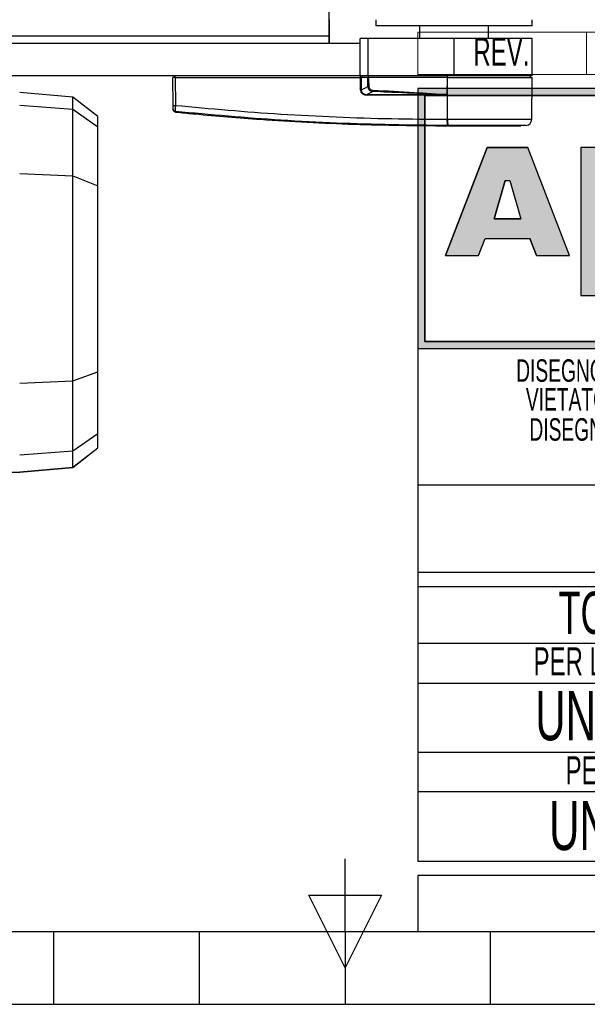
# Model space of a CAD drawing. Header units: millimetres. Extents: x 0 to 420, y 0 to 297.
# Tile 6 of 27: x 187 to 227, y 0 to 70. Entities that reach past the tile are written whole.
import ezdxf
from ezdxf.enums import TextEntityAlignment as Align

# ---------------------------------------------------------------- set-up
doc = ezdxf.new("R2010")
doc.units = ezdxf.units.MM
doc.layers.add('CARTIGLIO', color=140, linetype='Continuous')
doc.styles.add('SLDTEXTSTYLE0', font='TXT', dxfattribs={"width": 0.638298})
doc.styles.add('SLDTEXTSTYLE1', font='TXT', dxfattribs={"width": 0.675})

# ---------------------------------------------------------------- blocks, each defined once
blk = doc.blocks.new('SW_NOTE_0_1')
at = {"layer": 'CARTIGLIO', "color": 0, "insert": (85.406, 3.223), "char_height": 2.5, "attachment_point": 2, "style": 'SLDTEXTSTYLE0'}
blk.add_mtext("ATTENZIONE: NON INTERPRETARE IL DISEGNO. IN CASO DI QUOTE MANCANTI O POCO CHIARE CONSULTARE L'UFFICIO TECNICO", dxfattribs=at)
blk = doc.blocks.new('SW_NOTE_0_15')
at = {"layer": 'CARTIGLIO', "color": 0, "insert": (23.936, 3.867), "char_height": 3, "attachment_point": 2, "style": 'SLDTEXTSTYLE0'}
blk.add_mtext('TOLLERANZE DI LAVORAZIONE', dxfattribs=at)
blk = doc.blocks.new('SW_NOTE_0_16')
at = {"layer": 'CARTIGLIO', "color": 0, "insert": (21.073, 5.801), "char_height": 4.5, "attachment_point": 2, "style": 'SLDTEXTSTYLE1'}
blk.add_mtext('CONFIDENZIALE', dxfattribs=at)
blk = doc.blocks.new('SW_NOTE_0_17')
at = {"layer": 'CARTIGLIO', "color": 0, "insert": (28.043, 2.063), "char_height": 1.6, "attachment_point": 2, "style": 'SLDTEXTSTYLE0'}
blk.add_mtext('DISEGNO ESEGUITO CON CAD NON SONO AMMESSE VARIAZIONI', dxfattribs=at)
blk = doc.blocks.new('SW_NOTE_0_18')
at = {"layer": 'CARTIGLIO', "color": 0, "insert": (27.34, 2.063), "char_height": 1.6, "attachment_point": 2, "style": 'SLDTEXTSTYLE0'}
blk.add_mtext('VIETATO RIPRODURRE O COMUNICARNE A TERZI IL CONTENUTO.', dxfattribs=at)
blk = doc.blocks.new('SW_NOTE_0_21')
at = {"layer": 'CARTIGLIO', "color": 0, "char_height": 1.6, "attachment_point": 2, "style": 'SLDTEXTSTYLE0'}
for s, insert in [("DISEGNO DI PROPRIETA'", (10.277, 2.063)), ('ALUSIC srl', (25.451, 2.063)), (". A TERMINI DI LEGGE E'", (39.411, 2.063))]:
    blk.add_mtext(s, dxfattribs=dict(at, insert=insert))
blk = doc.blocks.new('SW_NOTE_0_23')
at = {"layer": 'CARTIGLIO', "color": 0, "insert": (18.303, 2.578), "char_height": 2, "attachment_point": 2, "style": 'SLDTEXTSTYLE0'}
blk.add_mtext('PER LAVORAZIONI MECCANICHE', dxfattribs=at)
blk = doc.blocks.new('SW_NOTE_0_24')
at = {"layer": 'CARTIGLIO', "color": 0, "insert": (15.685, 4.512), "char_height": 3.5, "attachment_point": 2, "style": 'SLDTEXTSTYLE0'}
blk.add_mtext('UNI-ISO 2768 mH', dxfattribs=at)
blk = doc.blocks.new('SW_NOTE_0_25')
at = {"layer": 'CARTIGLIO', "color": 0, "insert": (13.856, 2.578), "char_height": 2, "attachment_point": 2, "style": 'SLDTEXTSTYLE0'}
blk.add_mtext('PER PROFILI IN ALLUMINIO', dxfattribs=at)
blk = doc.blocks.new('SW_NOTE_0_26')
at = {"layer": 'CARTIGLIO', "color": 0, "insert": (14.056, 4.512), "char_height": 3.5, "attachment_point": 2, "style": 'SLDTEXTSTYLE0'}
blk.add_mtext('UNI-EN 12020-2', dxfattribs=at)
blk = doc.blocks.new('SW_NOTE_0_27')
at = {"layer": 'CARTIGLIO', "color": 0, "insert": (2.34, 2.578), "char_height": 2, "attachment_point": 2, "style": 'SLDTEXTSTYLE0'}
blk.add_mtext('REV.', dxfattribs=at)
blk = doc.blocks.new('Cartiglio ALUSIC')
at = {"layer": 'CARTIGLIO'}
h = blk.add_hatch(color=256, dxfattribs=at)
h.paths.add_polyline_path([(113.971, 149.999), (113.971, 131.499), (158.971, 131.499), (158.971, 149.999)], flags=0)
h.paths.add_polyline_path([(114.471, 131.999), (114.471, 149.499), (158.471, 149.499), (158.471, 131.999)], flags=0)
h = blk.add_hatch(color=256, dxfattribs=at)
h.paths.add_polyline_path([(118.292, 138.106), (118.761, 139.321), (121.93, 139.321), (122.399, 138.106), (124.751, 138.106), (121.783, 145.792), (118.908, 145.792), (115.94, 138.106)], flags=0)
h.paths.add_polyline_path([(119.396, 140.722), (120.171, 143.455), (120.521, 143.455), (121.295, 140.722)], flags=0)
blk.add_hatch(color=256, dxfattribs=at).paths.add_polyline_path([(128.022, 145.796), (125.553, 145.796), (125.553, 135.27), (154.642, 135.27), (154.642, 136.36), (128.022, 136.36)], flags=0)
at = {"color": 161, "linetype": 'Continuous', "lineweight": 18}
for p, q in [((113.971, 150.999), (113.971, 153.999)), ((113.971, 153.999), (313.621, 153.999)), ((125.971, 153.999), (125.971, 150.999)), ((113.971, 150.999), (313.621, 150.999))]:
    blk.add_line(p, q, dxfattribs=at)
at = {"layer": 'CARTIGLIO'}
for p, q in [((113.971, 149.999), (113.971, 131.499)), ((113.971, 149.999), (113.971, 94.999)), ((173.971, 149.999), (113.971, 149.999)), ((158.971, 149.999), (113.971, 149.999)), ((113.971, 149.999), (113.971, 131.499)), ((113.971, 149.999), (113.971, 115.55)), ((114.471, 131.999), (114.471, 149.499)), ((114.471, 149.499), (114.471, 131.999)), ((114.471, 149.499), (158.471, 149.499)), ((158.471, 149.499), (114.471, 149.499)), ((118.908, 145.792), (115.94, 138.106)), ((115.94, 138.106), (118.908, 145.792)), ((121.783, 145.792), (118.908, 145.792)), ((118.908, 145.792), (121.783, 145.792)), ((124.751, 138.106), (121.783, 145.792)), ((124.751, 138.106), (121.783, 145.792)), ((128.022, 145.796), (125.553, 145.796)), ((125.553, 145.796), (125.553, 135.27)), ((128.022, 145.796), (125.553, 145.796)), ((125.553, 145.796), (125.553, 135.27)), ((119.396, 140.722), (120.171, 143.455)), ((120.171, 143.455), (119.396, 140.722)), ((120.171, 143.455), (120.521, 143.455)), ((120.171, 143.455), (120.521, 143.455)), ((120.521, 143.455), (121.295, 140.722)), ((120.521, 143.455), (121.295, 140.722)), ((121.295, 140.722), (119.396, 140.722)), ((119.396, 140.722), (121.295, 140.722)), ((118.292, 138.106), (118.761, 139.321)), ((118.292, 138.106), (118.761, 139.321)), ((118.761, 139.321), (121.93, 139.321)), ((118.761, 139.321), (121.93, 139.321)), ((122.399, 138.106), (121.93, 139.321)), ((121.93, 139.321), (122.399, 138.106)), ((115.94, 138.106), (118.292, 138.106)), ((115.94, 138.106), (118.292, 138.106)), ((122.399, 138.106), (124.751, 138.106)), ((122.399, 138.106), (124.751, 138.106)), ((125.553, 135.27), (154.642, 135.27)), ((125.553, 135.27), (154.642, 135.27)), ((158.471, 131.999), (114.471, 131.999)), ((114.471, 131.999), (158.471, 131.999)), ((113.971, 131.499), (158.971, 131.499)), ((113.971, 131.499), (173.971, 131.499)), ((173.971, 121.764), (113.971, 121.764)), ((173.971, 115.55), (113.971, 115.55)), ((113.971, 114.55), (173.971, 114.55)), ((113.971, 114.55), (113.971, 94.999)), ((173.957, 110.49), (113.957, 110.49)), ((113.971, 107.672), (154.981, 107.672)), ((154.981, 102.745), (113.971, 102.745)), ((113.985, 99.965), (154.995, 99.965)), ((113.971, 94.999), (173.971, 94.999)), ((313.621, 93.999), (113.971, 93.999)), ((113.971, 93.999), (113.971, 89.999)), ((113.971, 89.999), (313.621, 89.999))]:
    blk.add_line(p, q, dxfattribs=at)
at = {"layer": 'CARTIGLIO', "linetype": 'Continuous'}
blk.add_line((113.97, 89.999), (313.621, 89.999), dxfattribs=at)
at = {"layer": 'CARTIGLIO', "color": 140}
for name, p in [('SW_NOTE_0_27', (117.568, 151.037)), ('SW_NOTE_0_21', (118.971, 128.66)), ('SW_NOTE_0_18', (116.353, 126.614)), ('SW_NOTE_0_17', (115.636, 124.468)), ('SW_NOTE_0_16', (122.236, 115.468)), ('SW_NOTE_0_15', (119.537, 110.318)), ('SW_NOTE_0_23', (117.6, 107.648)), ('SW_NOTE_0_24', (118.752, 102.601)), ('SW_NOTE_0_25', (121.859, 99.903)), ('SW_NOTE_0_26', (120.286, 94.789)), ('SW_NOTE_0_1', (127.631, 90.016))]:
    blk.add_blockref(name, p, dxfattribs=at)
at = {"layer": 'CARTIGLIO', "color": 140, "style": 'SLDTEXTSTYLE0', "width": 0.638298}
for tag, height, p in [('AUTOATTR1', 3.5, (223.449, 133.7)), ('AUTOATTR2', 3.5, (221.77, 127.422)), ('AUTOATTR11', 3.5, (223.143, 121.411)), ('AUTOATTR8', 4, (219.244, 110.003)), ('AUTOATTR9', 4, (218.122, 100.423)), ('AUTOATTR0', 4, (249.033, 100.312))]:
    blk.add_attdef(tag, text='', height=height, dxfattribs=at).set_placement(p, align=Align.TOP_CENTER)
at = {"layer": 'CARTIGLIO', "color": 140}
for tag in ['AUTOATTR13', 'AUTOATTR12', 'AUTOATTR10', 'AUTOATTR7', 'AUTOATTR6', 'AUTOATTR5', 'AUTOATTR4', 'AUTOATTR3']:
    blk.add_attdef(tag, (0, 0), '', height=4, dxfattribs=at)

msp = doc.modelspace()

# ---------------------------------------------------------------- linework, layer by layer
at = {"color": 7, "linetype": 'Continuous'}
for p, q in [((208.8619, 68.3967), (208.8619, 160.5828)), ((71.1381, 68.3967), (208.8619, 68.3967))]:
    msp.add_line(p, q, dxfattribs=at)
at = {"color": 7, "linetype": 'Continuous', "lineweight": 25}
for p, q in [((208.8619, 70.0627), (208.8619, 68.8965)), ((212.194, 70.0627), (212.194, 69.6184)), ((223.3007, 69.6184), (212.194, 69.6184)), ((215.3038, 69.6184), (215.3038, 68.7299)), ((220.1908, 68.7299), (220.1908, 69.6184)), ((223.3007, 69.6184), (223.3007, 70.0627)), ((208.8619, 68.8965), (71.1381, 68.8965)), ((208.8619, 68.8965), (208.8619, 68.3967)), ((211.0833, 68.3967), (211.0833, 68.7299)), ((211.6386, 68.7299), (211.0833, 68.7299)), ((211.6386, 66.0642), (211.6386, 68.7299)), ((217.7473, 68.7299), (211.6386, 68.7299)), ((217.7473, 66.0642), (217.7473, 68.7299)), ((223.3007, 68.7299), (217.7473, 68.7299)), ((223.3007, 66.0642), (223.3007, 68.7299)), ((176.6523, 68.3967), (211.0833, 68.3967)), ((211.0833, 66.0642), (211.0833, 68.3967)), ((211.0833, 66.0642), (176.6523, 66.0642)), ((197.7735, 63.9641), (197.7561, 65.9532)), ((197.9189, 65.9532), (197.7561, 65.9532)), ((197.8643, 65.9532), (197.8662, 66.0642)), ((197.9189, 65.9532), (197.9363, 63.9641)), ((197.9189, 65.9532), (211.0951, 65.9532)), ((197.9271, 65.9532), (197.9273, 66.0642)), ((211.6386, 66.0642), (211.0833, 66.0642)), ((211.0986, 65.0565), (211.0951, 65.9532)), ((211.0951, 65.9532), (211.1366, 65.9532)), ((211.1038, 65.9532), (211.104, 66.0642)), ((211.1366, 65.9532), (211.1401, 65.0565)), ((211.6319, 65.9532), (211.1366, 65.9532)), ((211.2133, 65.9532), (211.2147, 66.0642)), ((217.7473, 66.0642), (211.6386, 66.0642)), ((217.2798, 65.9532), (211.6489, 65.9532)), ((211.6837, 65.9532), (211.6845, 66.0642)), ((217.2691, 64.732), (217.2798, 65.9532)), ((217.2798, 65.9532), (217.2808, 65.9532)), ((217.283, 62.9784), (217.2808, 65.9532)), ((217.2808, 65.9532), (223.2997, 65.9532)), ((217.2854, 65.9532), (217.2854, 66.0642)), ((223.3007, 66.0642), (217.7473, 66.0642)), ((223.1916, 65.9532), (223.1896, 66.0642)), ((223.2738, 62.9785), (223.2997, 65.9532)), ((211.1401, 65.0565), (211.6087, 65.3001)), ((190.6536, 64.5592), (186.8705, 64.8902)), ((192.4239, 63.1761), (190.6536, 64.5592)), ((190.6536, 63.6894), (190.6536, 64.5592)), ((211.974, 64.9534), (211.5834, 64.7504)), ((211.5834, 64.7504), (216.7964, 64.7504)), ((216.7992, 64.693), (211.5863, 64.693)), ((217.2691, 64.732), (217.269, 64.7197)), ((186.8705, 63.9903), (190.6536, 63.6894)), ((190.6536, 58.9428), (190.6536, 63.6894)), ((190.6536, 63.6894), (192.4239, 62.4287)), ((192.4239, 62.4287), (192.4239, 63.1761)), ((197.9356, 63.4935), (197.9358, 63.4935)), ((192.4239, 58.2356), (192.4239, 62.4287)), ((217.2469, 62.9784), (217.283, 62.9784)), ((217.2833, 62.5101), (217.2836, 62.5101)), ((222.8766, 62.5406), (222.4902, 62.5101)), ((186.8705, 59.1124), (190.6536, 58.9428)), ((190.6536, 44.3538), (190.6536, 58.9428)), ((190.6536, 58.9428), (192.4239, 58.2356)), ((192.4239, 45.0062), (192.4239, 58.2356)), ((190.6536, 44.3538), (192.4239, 45.0062)), ((192.4239, 40.6245), (192.4239, 45.0062)), ((186.8705, 44.1973), (190.6536, 44.3538)), ((190.6536, 39.3938), (190.6536, 44.3538)), ((190.6536, 39.3938), (192.4239, 40.6245)), ((192.4239, 39.5922), (192.4239, 40.6245)), ((186.8705, 39.1), (190.6536, 39.3938)), ((190.6536, 38.2094), (192.4239, 39.5922)), ((190.6536, 38.203), (192.4239, 39.5862)), ((190.6536, 38.2094), (190.6536, 39.3938)), ((192.4239, 39.5862), (192.4239, 39.5922)), ((181.095, 37.8721), (186.8705, 37.8721)), ((186.8705, 37.8785), (190.6536, 38.2094)), ((186.8705, 37.8721), (190.6536, 38.203)), ((186.8705, 37.8721), (186.8705, 37.8785)), ((190.6536, 38.203), (190.6536, 38.2094))]:
    msp.add_line(p, q, dxfattribs=at)
at = {"color": 7, "linetype": 'Continuous', "lineweight": 25, "flags": 128}
for points in [[(211.9786, 65.0491), (211.9779, 65.0346), (211.9772, 65.0204), (211.9765, 65.0066), (211.9759, 64.9937), (211.9753, 64.9817), (211.9748, 64.9708), (211.9743, 64.9613), (211.974, 64.9534)], [(217.2691, 64.732), (217.0044, 64.7423), (216.7964, 64.7504)]]:
    msp.add_lwpolyline(points, dxfattribs=at)
at = {"color": 7, "linetype": 'Continuous', "lineweight": 25}
for centre, radius, start, end in [((211.1194, 59.3987), 5.6578, 89.78976, 90.21024), ((211.1261, 64.699), 0.4602, 359.25241, 6.414342), ((216.339, 64.699), 0.4602, 359.25241, 6.414342), ((197.8549, 68.882), 4.9185, 269.051899, 270.948101), ((197.9529, 63.7037), 0.1772, 180.615859, 263.895805), ((218.9156, 62.8846), 1.6713, 176.784062, 191.882918), ((226.2921, 63.5678), 9.0703, 186.503389, 186.696809), ((218.9519, 62.8857), 1.6715, 176.819927, 191.918257), ((222.8295, 62.9824), 0.4443, 276.076872, 359.499989)]:
    msp.add_arc(centre, radius, start, end, dxfattribs=at)
for centre, major_axis, ratio, start_param, end_param in [((212.1581, 65.4262), (0.509, 0.2708), 0.7705823, 2.8051596, 3.9820465), ((212.1581, 65.4253), (0.4443, 0.2348), 0.6630178, 2.8072479, 3.9841347), ((211.8868, 65.2829), (0.7553, 0.3715), 0.6067254, 2.8542927, 4.0311796), ((211.8812, 65.2823), (0.7146, 0.3537), 0.5569608, 2.85308, 4.0299669)]:
    msp.add_ellipse(centre, major_axis=major_axis, ratio=ratio, start_param=start_param, end_param=end_param, dxfattribs=at)
for points, knots in [([(211.6087, 65.3001), (211.6104, 65.4221), (211.6134, 65.6402), (211.6262, 65.8575), (211.6319, 65.9532)], [0, 0, 0, 0, 0.5593923, 1, 1, 1, 1]), ([(211.6489, 65.9532), (211.6469, 65.9532), (211.6422, 65.9532), (211.6362, 65.9532), (211.633, 65.9532), (211.6319, 65.9532)], [0, 0, 0, 0, 0.3193957, 0.7481913, 1, 1, 1, 1]), ([(211.6489, 65.9532), (211.66, 65.8314), (211.6799, 65.6141), (211.685, 65.3959), (211.6873, 65.3001)], [0, 0, 0, 0, 0.56058603, 1, 1, 1, 1]), ([(211.6873, 65.3001), (211.6708, 65.3), (211.6413, 65.3), (211.6187, 65.3), (211.6087, 65.3001)], [0, 0, 0, 0, 0.56, 1, 1, 1, 1]), ([(216.7964, 64.7504), (215.8961, 64.7853), (214.2885, 64.8477), (212.6811, 64.9211), (211.974, 64.9534)], [0, 0, 0, 0, 0.5600252, 1, 1, 1, 1]), ([(211.9786, 65.0491), (212.9664, 64.9961), (214.7306, 64.9015), (216.4934, 64.7838), (217.2691, 64.732)], [0, 0, 0, 0, 0.5599728, 1, 1, 1, 1]), ([(217.269, 64.7197), (217.266, 64.7188), (217.2583, 64.7166), (217.2434, 64.7135), (217.2209, 64.7099), (217.1873, 64.7059), (217.1372, 64.7016), (217.0626, 64.6974), (216.9473, 64.6937), (216.8557, 64.6932), (216.7992, 64.693)], [0, 0, 0, 0, 0.0199034, 0.0510155, 0.0969562, 0.1650388, 0.266176, 0.4166536, 0.6407761, 1, 1, 1, 1]), ([(197.7758, 63.7018), (197.7758, 63.7032), (197.7757, 63.7084), (197.7755, 63.7352), (197.775, 63.7947), (197.7743, 63.8742), (197.7738, 63.9342), (197.7735, 63.9641)], [0, 0, 0, 0, 0.077747, 0.3068364, 0.5369565, 0.7685092, 1, 1, 1, 1]), ([(197.9363, 63.9641), (197.9347, 63.9144), (197.9316, 63.8147), (197.9295, 63.6827), (197.9298, 63.5836), (197.9318, 63.5388), (197.9336, 63.5298), (197.9341, 63.5276)], [0, 0, 0, 0, 0.2310896, 0.4626691, 0.6930315, 0.9222733, 1, 1, 1, 1]), ([(197.9363, 63.9641), (200.4349, 63.7363), (204.2413, 63.3893), (209.3703, 63.1315), (213.3078, 63.003), (215.9341, 62.9866), (217.2469, 62.9784)], [0, 0, 0, 0, 0.38905274, 0.59267292, 0.79638077, 1, 1, 1, 1]), ([(197.7761, 63.6687), (197.7761, 63.6693), (197.776, 63.6717), (197.7759, 63.689), (197.7758, 63.7018)], [0, 0, 0, 0, 0.2634259, 1, 1, 1, 1]), ([(197.9356, 63.4935), (197.9159, 63.4975), (197.8766, 63.5055), (197.8268, 63.5414), (197.7911, 63.5907), (197.7774, 63.6362), (197.7763, 63.6626), (197.7761, 63.6687)], [0, 0, 0, 0, 0.23106275, 0.46212549, 0.69318856, 0.92839331, 1, 1, 1, 1]), ([(217.2801, 62.5405), (217.2801, 62.5405), (215.9642, 62.5412), (213.3322, 62.5685), (209.3858, 62.6932), (204.2479, 62.9526), (200.4355, 63.2998), (197.9341, 63.5276)], [0, 0, 0, 0, 0.0000007, 0.2037107, 0.4074721, 0.6112331, 1, 1, 1, 1]), ([(197.9341, 63.5276), (197.9345, 63.5144), (197.935, 63.4966), (197.9355, 63.4941), (197.9356, 63.4935)], [0, 0, 0, 0, 0.7361158, 1, 1, 1, 1]), ([(197.9358, 63.4935), (198.0104, 63.4859), (198.4709, 63.4392), (200.4915, 63.2419), (204.6429, 62.9028), (210.6326, 62.5769), (215.0655, 62.5324), (217.2833, 62.5101)], [0, 0, 0, 0, 0.0117013, 0.0722088, 0.3141935, 0.6568871, 1, 1, 1, 1]), ([(217.3165, 62.5405), (217.3044, 62.5404), (217.2923, 62.5403), (217.2801, 62.5405), (217.2801, 62.5405)], [0, 0, 0, 0, 0.9996347, 1, 1, 1, 1]), ([(217.283, 62.9784), (217.5611, 62.9784), (218.1239, 62.9785), (218.9871, 62.9785), (219.8544, 62.9783), (220.6834, 62.9787), (221.4362, 62.9784), (222.0777, 62.9785), (222.6025, 62.9786), (222.9822, 62.9783), (223.2275, 62.9784), (223.2582, 62.9785), (223.2738, 62.9785)], [0, 0, 0, 0, 0.0912304, 0.1846225, 0.285093, 0.3884772, 0.4889466, 0.5923296, 0.6927987, 0.7961814, 0.8966347, 1, 1, 1, 1]), ([(217.2836, 62.5101), (217.6134, 62.5101), (218.274, 62.5101), (219.2471, 62.5101), (220.1516, 62.5101), (220.9559, 62.5101), (221.6184, 62.5101), (222.1126, 62.5101), (222.432, 62.5101), (222.4708, 62.5101), (222.4902, 62.5101)], [0, 0, 0, 0, 0.1248804, 0.2501396, 0.3746494, 0.4998125, 0.6247642, 0.7495577, 0.8749238, 1, 1, 1, 1]), ([(222.8766, 62.5406), (222.8622, 62.5407), (222.8335, 62.5407), (222.609, 62.5404), (222.2547, 62.5406), (221.772, 62.5405), (221.1735, 62.5405), (220.4796, 62.5408), (219.7064, 62.5406), (218.905, 62.5405), (218.0999, 62.5406), (217.5776, 62.5405), (217.3165, 62.5405)], [0, 0, 0, 0, 0.1019155, 0.2038336, 0.305753, 0.4076712, 0.509602, 0.6115312, 0.7134615, 0.8153929, 0.9076964, 1, 1, 1, 1])]:
    msp.add_open_spline(points, degree=3, knots=knots, dxfattribs=at)
at = {"layer": 'CARTIGLIO', "linetype": 'Continuous'}
for p, q in [((210.0038, 5.171), (210.0038, 10.3452)), ((207.4166, 7.7581), (212.5909, 7.7581)), ((210.0038, 2.5839), (207.4166, 7.7581)), ((212.5909, 7.7581), (210.0038, 2.5839)), ((5.1801, 5.171), (414.8274, 5.171)), ((189.3069, -0.0032), (189.3069, 5.171)), ((199.6553, -0.0032), (199.6553, 5.171)), ((210.0038, 5.171), (210.0038, -0.0032)), ((215.1758, 5.171), (414.8274, 5.171)), ((220.3522, -0.0032), (220.3522, 5.171)), ((158.2616, -0.0032), (261.7459, -0.0032))]:
    msp.add_line(p, q, dxfattribs=at)
at = {"layer": 'CARTIGLIO'}
msp.add_line((215.1774, 5.171), (414.8274, 5.171), dxfattribs=at)

# ---------------------------------------------------------------- block references
msp.add_blockref('Cartiglio ALUSIC', (101.2063, -84.828), dxfattribs=at)

doc.saveas('drawing.dxf')
